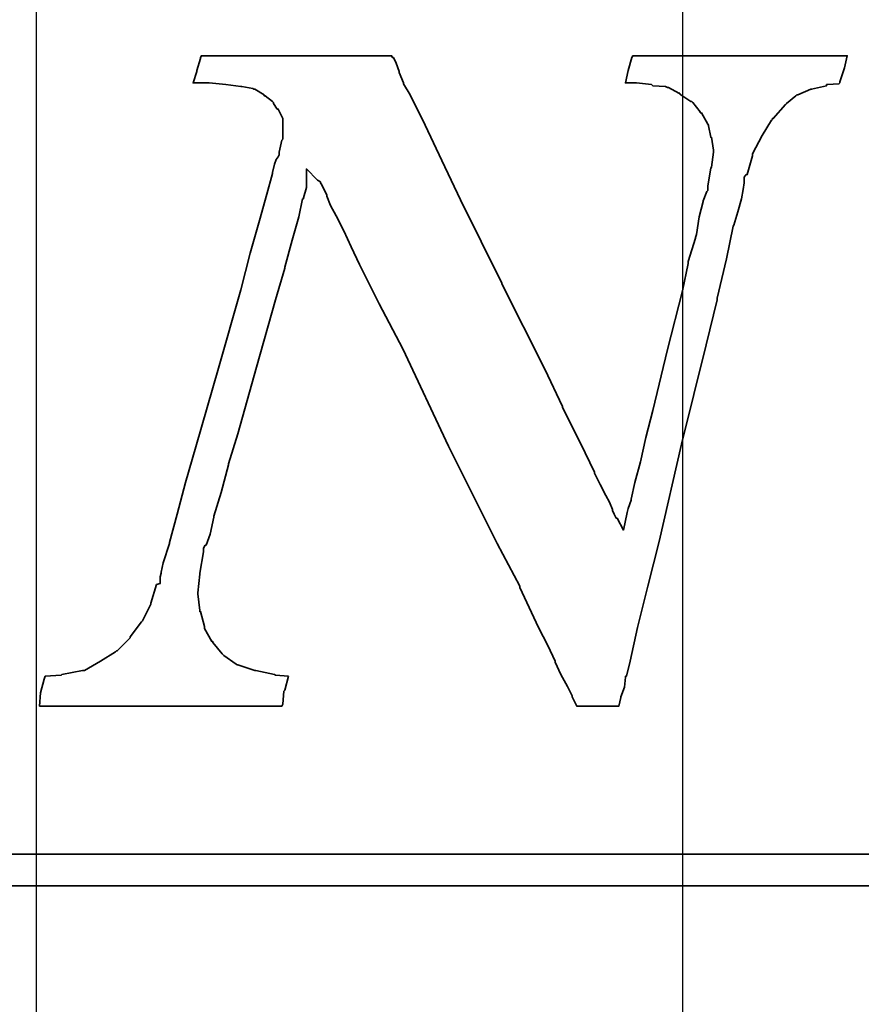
# Model space of a CAD drawing. Header units: millimetres. Extents: x -112 to 110, y -11 to 144.
# Tile 59 of 65: x 88.8 to 92.26, y 56.72 to 60.76. Entities that reach past the tile are written whole.
import ezdxf
from ezdxf.lldxf.tags import DXFTag

# ---------------------------------------------------------------- set-up
doc = ezdxf.new("R2010")
doc.units = ezdxf.units.MM
doc.header["$LTSCALE"] = 0.1
doc.layers.add('layer 1', color=7, linetype='CONTINUOUS')
tags = doc.linetypes.add('DASHED', pattern=[25.72, 12.86, -12.86]).pattern_tags.tags
tags[6:7] = [DXFTag(74, 4), DXFTag(75, 0), DXFTag(340, '0'), DXFTag(46, 0.0), DXFTag(50, 0.0), DXFTag(44, 0.0), DXFTag(45, 0.0)]
tags[4:5] = [DXFTag(74, 4), DXFTag(75, 0), DXFTag(340, '0'), DXFTag(46, 0.0), DXFTag(50, 0.0), DXFTag(44, 0.0), DXFTag(45, 0.0)]

msp = doc.modelspace()

# ---------------------------------------------------------------- linework, layer by layer
at = {"layer": 'layer 1', "linetype": 'DASHED'}
for p, q in [((91.5216, 78.2707), (91.5216, 28.2707)), ((88.8716, 74.6207), (88.8716, 31.9207))]:
    msp.add_line(p, q, dxfattribs=at)
at = {"layer": 'layer 1', "color": 1, "lineweight": 35}
for points, knots in [([(89.9064, 58.0659), (89.9064, 58.0659), (89.852, 58.0699), (89.852, 58.0699), (89.852, 58.0699), (89.852, 58.0699), (89.8488, 58.0735), (89.8488, 58.0735), (89.8488, 58.0735), (89.8488, 58.0735), (89.7716, 58.0891), (89.7716, 58.0891), (89.7716, 58.0891), (89.7716, 58.0891), (89.768, 58.0891), (89.768, 58.0891), (89.768, 58.0891), (89.768, 58.0891), (89.6984, 58.1119), (89.6984, 58.1119), (89.6984, 58.1119), (89.6984, 58.1119), (89.6952, 58.1119), (89.6952, 58.1119), (89.6952, 58.1119), (89.6952, 58.1119), (89.6912, 58.1159), (89.6912, 58.1159), (89.6912, 58.1159), (89.6912, 58.1159), (89.6408, 58.1507), (89.6408, 58.1507), (89.6408, 58.1507), (89.6408, 58.1507), (89.6376, 58.1539), (89.6376, 58.1539), (89.6376, 58.1539), (89.6376, 58.1539), (89.6336, 58.1579), (89.6336, 58.1579), (89.6336, 58.1579), (89.6336, 58.1579), (89.5952, 58.2043), (89.5952, 58.2043), (89.5952, 58.2043), (89.5952, 58.2043), (89.5952, 58.2083), (89.5952, 58.2083), (89.5952, 58.2083), (89.5952, 58.2083), (89.5912, 58.2083), (89.5912, 58.2083), (89.5912, 58.2083), (89.5912, 58.2083), (89.5608, 58.2615), (89.5608, 58.2615), (89.5608, 58.2615), (89.5608, 58.2615), (89.5608, 58.2655), (89.5608, 58.2655), (89.5608, 58.2655), (89.5608, 58.2655), (89.5608, 58.2691), (89.5608, 58.2691), (89.5608, 58.2691), (89.5608, 58.2691), (89.5456, 58.3307), (89.5456, 58.3307), (89.5456, 58.3307), (89.5456, 58.3307), (89.5416, 58.3307), (89.5416, 58.3307), (89.5416, 58.3307), (89.5416, 58.3307), (89.5416, 58.3347), (89.5416, 58.3347), (89.5416, 58.3347), (89.5416, 58.3347), (89.5336, 58.4035), (89.5336, 58.4035), (89.5336, 58.4035), (89.5336, 58.4035), (89.5336, 58.4075), (89.5336, 58.4075), (89.5336, 58.4075), (89.5336, 58.4075), (89.5416, 58.4843), (89.5416, 58.4843), (89.5416, 58.4843), (89.5416, 58.4843), (89.5416, 58.4883), (89.5416, 58.4883), (89.5416, 58.4883), (89.5416, 58.4883), (89.5568, 58.5763), (89.5568, 58.5763), (89.5568, 58.5763), (89.5568, 58.5763), (89.5568, 58.5843), (89.5568, 58.5843), (89.5568, 58.5843), (89.5568, 58.5843), (89.5568, 58.5915), (89.5568, 58.5915), (89.5568, 58.5915), (89.5568, 58.5915), (89.5648, 58.6035), (89.5648, 58.6035), (89.5648, 58.6035), (89.5648, 58.6035), (89.568, 58.6035), (89.568, 58.6035), (89.568, 58.6035), (89.568, 58.6035), (89.584, 58.6491), (89.584, 58.6491), (89.584, 58.6491), (89.584, 58.6491), (89.5992, 58.7187), (89.5992, 58.7187), (89.5992, 58.7187), (89.5992, 58.7187), (89.5992, 58.7227), (89.5992, 58.7227), (89.5992, 58.7227), (89.5992, 58.7227), (89.63, 58.8187), (89.63, 58.8187), (89.63, 58.8187), (89.63, 58.8187), (89.66, 58.9335), (89.66, 58.9335), (89.66, 58.9335), (89.66, 58.9335), (89.66, 58.9371), (89.66, 58.9371), (89.66, 58.9371), (89.66, 58.9371), (89.6984, 59.0603), (89.6984, 59.0603), (89.6984, 59.0603), (89.6984, 59.0603), (89.7752, 59.3331), (89.7752, 59.3331), (89.7752, 59.3331), (89.7752, 59.3331), (89.852, 59.6091), (89.852, 59.6091), (89.852, 59.6091), (89.852, 59.6091), (89.8904, 59.7395), (89.8904, 59.7395), (89.8904, 59.7395), (89.8904, 59.7395), (89.8904, 59.7431), (89.8904, 59.7431), (89.8904, 59.7431), (89.8904, 59.7431), (89.9216, 59.8547), (89.9216, 59.8547), (89.9216, 59.8547), (89.9216, 59.8547), (89.948, 59.9507), (89.948, 59.9507), (89.948, 59.9507), (89.948, 59.9507), (89.964, 60.0239), (89.964, 60.0239), (89.964, 60.0239), (89.964, 60.0239), (89.9672, 60.0239), (89.9672, 60.0239), (89.9672, 60.0239), (89.9672, 60.0239), (89.9672, 60.0275), (89.9672, 60.0275), (89.9672, 60.0275), (89.9672, 60.0275), (89.9792, 60.0699), (89.9792, 60.0699), (89.9792, 60.0699), (89.9792, 60.0699), (89.9792, 60.0771), (89.9792, 60.0771), (89.9792, 60.0771), (89.9792, 60.0771), (89.9792, 60.1467), (89.9792, 60.1467), (89.9792, 60.1467), (89.9792, 60.1467), (90.0248, 60.1003), (90.0248, 60.1003), (90.0248, 60.1003), (90.0248, 60.1003), (90.0368, 60.0931), (90.0368, 60.0931), (90.0368, 60.0931), (90.0368, 60.0931), (90.0368, 60.0891), (90.0368, 60.0891), (90.0368, 60.0891), (90.0368, 60.0891), (90.04, 60.0851), (90.04, 60.0851), (90.04, 60.0851), (90.04, 60.0851), (90.048, 60.0699), (90.048, 60.0699), (90.048, 60.0699), (90.048, 60.0699), (90.0632, 60.0387), (90.0632, 60.0387), (90.0632, 60.0387), (90.0632, 60.0387), (90.0632, 60.0355), (90.0632, 60.0355), (90.0632, 60.0355), (90.0632, 60.0355), (90.0788, 59.9971), (90.0788, 59.9971), (90.0788, 59.9971), (90.0788, 59.9971), (90.1016, 59.9543), (90.1016, 59.9543), (90.1016, 59.9543), (90.1016, 59.9543), (90.1328, 59.8931), (90.1328, 59.8931), (90.1328, 59.8931), (90.1328, 59.8931), (90.1632, 59.8275), (90.1632, 59.8275), (90.1632, 59.8275), (90.1632, 59.8275), (90.1976, 59.7547), (90.1976, 59.7547), (90.1976, 59.7547), (90.1976, 59.7547), (90.2784, 59.5939), (90.2784, 59.5939), (90.2784, 59.5939), (90.2784, 59.5939), (90.3744, 59.4091), (90.3744, 59.4091), (90.3744, 59.4091), (90.3744, 59.4091), (90.5624, 59.0099), (90.5624, 59.0099), (90.5624, 59.0099), (90.5624, 59.0099), (90.7624, 58.6107), (90.7624, 58.6107), (90.7624, 58.6107), (90.7624, 58.6107), (90.8544, 58.4347), (90.8544, 58.4347), (90.8544, 58.4347), (90.8544, 58.4347), (90.8544, 58.4303), (90.8544, 58.4303), (90.8544, 58.4303), (90.8544, 58.4303), (90.9308, 58.2655), (90.9308, 58.2655), (90.9308, 58.2655), (90.9308, 58.2655), (90.9696, 58.1923), (90.9696, 58.1923), (90.9696, 58.1923), (90.9696, 58.1923), (91, 58.1271), (91, 58.1271), (91, 58.1271), (91, 58.1271), (91, 58.1239), (91, 58.1239), (91, 58.1239), (91, 58.1239), (91.0228, 58.0735), (91.0228, 58.0735), (91.0228, 58.0735), (91.0228, 58.0735), (91.0496, 58.0239), (91.0496, 58.0239), (91.0496, 58.0239), (91.0496, 58.0239), (91.0688, 57.9851), (91.0688, 57.9851), (91.0688, 57.9851), (91.0688, 57.9851), (91.0688, 57.9819), (91.0688, 57.9819), (91.0688, 57.9819), (91.0688, 57.9819), (91.0848, 57.9507), (91.0848, 57.9507), (91.0848, 57.9507), (91.0848, 57.9507), (91.088, 57.9431), (91.088, 57.9431), (91.088, 57.9431), (91.088, 57.9431), (91.0996, 57.9431), (91.0996, 57.9431), (91.0996, 57.9431), (91.0996, 57.9431), (91.1728, 57.9431), (91.1728, 57.9431), (91.1728, 57.9431), (91.1728, 57.9431), (91.2456, 57.9431), (91.2456, 57.9431), (91.2456, 57.9431), (91.2456, 57.9431), (91.2568, 57.9431), (91.2568, 57.9431), (91.2568, 57.9431), (91.2568, 57.9431), (91.2608, 57.9431), (91.2608, 57.9431), (91.2608, 57.9431), (91.2608, 57.9431), (91.2688, 57.9779), (91.2688, 57.9779), (91.2688, 57.9779), (91.2688, 57.9779), (91.2688, 57.9819), (91.2688, 57.9819), (91.2688, 57.9819), (91.2688, 57.9819), (91.284, 58.0203), (91.284, 58.0203), (91.284, 58.0203), (91.284, 58.0203), (91.288, 58.0619), (91.288, 58.0619), (91.288, 58.0619), (91.288, 58.0619), (91.288, 58.0659), (91.288, 58.0659), (91.288, 58.0659), (91.288, 58.0659), (91.292, 58.0659), (91.292, 58.0659), (91.292, 58.0659), (91.292, 58.0659), (91.3072, 58.1271), (91.3072, 58.1271), (91.3072, 58.1271), (91.3072, 58.1271), (91.338, 58.2655), (91.338, 58.2655), (91.338, 58.2655), (91.338, 58.2655), (91.38, 58.4347), (91.38, 58.4347), (91.38, 58.4347), (91.38, 58.4347), (91.426, 58.6187), (91.426, 58.6187), (91.426, 58.6187), (91.426, 58.6187), (91.518, 59.0179), (91.518, 59.0179), (91.518, 59.0179), (91.518, 59.0179), (91.6184, 59.4251), (91.6184, 59.4251), (91.6184, 59.4251), (91.6184, 59.4251), (91.664, 59.6091), (91.664, 59.6091), (91.664, 59.6091), (91.664, 59.6091), (91.664, 59.6171), (91.664, 59.6171), (91.664, 59.6171), (91.664, 59.6171), (91.7024, 59.7779), (91.7024, 59.7779), (91.7024, 59.7779), (91.7024, 59.7779), (91.7296, 59.9123), (91.7296, 59.9123), (91.7296, 59.9123), (91.7296, 59.9123), (91.7328, 59.9163), (91.7328, 59.9163), (91.7328, 59.9163), (91.7328, 59.9163), (91.7488, 59.9699), (91.7488, 59.9699), (91.7488, 59.9699), (91.7488, 59.9699), (91.764, 60.0239), (91.764, 60.0239), (91.764, 60.0239), (91.764, 60.0239), (91.7712, 60.0623), (91.7712, 60.0623), (91.7712, 60.0623), (91.7712, 60.0623), (91.7752, 60.0891), (91.7752, 60.0891), (91.7752, 60.0891), (91.7752, 60.0891), (91.7752, 60.1003), (91.7752, 60.1003), (91.7752, 60.1003), (91.7752, 60.1003), (91.7752, 60.1123), (91.7752, 60.1123), (91.7752, 60.1123), (91.7752, 60.1123), (91.7832, 60.1235), (91.7832, 60.1235), (91.7832, 60.1235), (91.7832, 60.1235), (91.7872, 60.1235), (91.7872, 60.1235), (91.7872, 60.1235), (91.7872, 60.1235), (91.8096, 60.2003), (91.8096, 60.2003), (91.8096, 60.2003), (91.8096, 60.2003), (91.8096, 60.2043), (91.8096, 60.2043), (91.8096, 60.2043), (91.8096, 60.2043), (91.8096, 60.2083), (91.8096, 60.2083), (91.8096, 60.2083), (91.8096, 60.2083), (91.848, 60.2843), (91.848, 60.2843), (91.848, 60.2843), (91.848, 60.2843), (91.8864, 60.3459), (91.8864, 60.3459), (91.8864, 60.3459), (91.8864, 60.3459), (91.8904, 60.3499), (91.8904, 60.3499), (91.8904, 60.3499), (91.8904, 60.3499), (91.8904, 60.3539), (91.8904, 60.3539), (91.8904, 60.3539), (91.8904, 60.3539), (91.8944, 60.3539), (91.8944, 60.3539), (91.8944, 60.3539), (91.8944, 60.3539), (91.944, 60.4115), (91.944, 60.4115), (91.944, 60.4115), (91.944, 60.4115), (91.948, 60.4155), (91.948, 60.4155), (91.948, 60.4155), (91.948, 60.4155), (91.9864, 60.4459), (91.9864, 60.4459), (91.9864, 60.4459), (91.9864, 60.4459), (91.9904, 60.4499), (91.9904, 60.4499), (91.9904, 60.4499), (91.9904, 60.4499), (91.9944, 60.4499), (91.9944, 60.4499), (91.9944, 60.4499), (91.9944, 60.4499), (92.048, 60.4731), (92.048, 60.4731), (92.048, 60.4731), (92.048, 60.4731), (92.0516, 60.4731), (92.0516, 60.4731), (92.0516, 60.4731), (92.0516, 60.4731), (92.1128, 60.4879), (92.1128, 60.4879), (92.1128, 60.4879), (92.1128, 60.4879), (92.1128, 60.4923), (92.1128, 60.4923), (92.1128, 60.4923), (92.1128, 60.4923), (92.1168, 60.4923), (92.1168, 60.4923), (92.1168, 60.4923), (92.1168, 60.4923), (92.1632, 60.4955), (92.1632, 60.4955), (92.1632, 60.4955), (92.1632, 60.4955), (92.1668, 60.4995), (92.1668, 60.4995), (92.1668, 60.4995), (92.1668, 60.4995), (92.1668, 60.5035), (92.1668, 60.5035), (92.1668, 60.5035), (92.1668, 60.5035), (92.1864, 60.5611), (92.1864, 60.5611), (92.1864, 60.5611), (92.1864, 60.5611), (92.1976, 60.6107), (92.1976, 60.6107), (92.1976, 60.6107), (92.1976, 60.6107), (92.1896, 60.6107), (92.1896, 60.6107), (92.1896, 60.6107), (92.1896, 60.6107), (92.148, 60.6107), (92.148, 60.6107), (92.148, 60.6107), (92.148, 60.6107), (92.0864, 60.6107), (92.0864, 60.6107), (92.0864, 60.6107), (92.0864, 60.6107), (92.0136, 60.6107), (92.0136, 60.6107), (92.0136, 60.6107), (92.0136, 60.6107), (91.9408, 60.6107), (91.9408, 60.6107), (91.9408, 60.6107), (91.9408, 60.6107), (91.764, 60.6107), (91.764, 60.6107), (91.764, 60.6107), (91.764, 60.6107), (91.5948, 60.6107), (91.5948, 60.6107), (91.5948, 60.6107), (91.5948, 60.6107), (91.5104, 60.6107), (91.5104, 60.6107), (91.5104, 60.6107), (91.5104, 60.6107), (91.4416, 60.6107), (91.4416, 60.6107), (91.4416, 60.6107), (91.4416, 60.6107), (91.38, 60.6107), (91.38, 60.6107), (91.38, 60.6107), (91.38, 60.6107), (91.338, 60.6107), (91.338, 60.6107), (91.338, 60.6107), (91.338, 60.6107), (91.3184, 60.6107), (91.3184, 60.6107), (91.3184, 60.6107), (91.3184, 60.6107), (91.3144, 60.6035), (91.3144, 60.6035), (91.3144, 60.6035), (91.3144, 60.6035), (91.2992, 60.5499), (91.2992, 60.5499), (91.2992, 60.5499), (91.2992, 60.5499), (91.288, 60.4995), (91.288, 60.4995), (91.288, 60.4995), (91.288, 60.4995), (91.3144, 60.4995), (91.3144, 60.4995), (91.3144, 60.4995), (91.3144, 60.4995), (91.3304, 60.4995), (91.3304, 60.4995), (91.3304, 60.4995), (91.3304, 60.4995), (91.3336, 60.4995), (91.3336, 60.4995), (91.3336, 60.4995), (91.3336, 60.4995), (91.3952, 60.4923), (91.3952, 60.4923), (91.3952, 60.4923), (91.3952, 60.4923), (91.3996, 60.4879), (91.3996, 60.4879), (91.3996, 60.4879), (91.3996, 60.4879), (91.4528, 60.4843), (91.4528, 60.4843), (91.4528, 60.4843), (91.4528, 60.4843), (91.4608, 60.4803), (91.4608, 60.4803), (91.4608, 60.4803), (91.4608, 60.4803), (91.4648, 60.4803), (91.4648, 60.4803), (91.4648, 60.4803), (91.4648, 60.4803), (91.5064, 60.4571), (91.5064, 60.4571), (91.5064, 60.4571), (91.5064, 60.4571), (91.5104, 60.4571), (91.5104, 60.4571), (91.5104, 60.4571), (91.5104, 60.4571), (91.5104, 60.4539), (91.5104, 60.4539), (91.5104, 60.4539), (91.5104, 60.4539), (91.5564, 60.4227), (91.5564, 60.4227), (91.5564, 60.4227), (91.5564, 60.4227), (91.5608, 60.4227), (91.5608, 60.4227), (91.5608, 60.4227), (91.5608, 60.4227), (91.564, 60.4187), (91.564, 60.4187), (91.564, 60.4187), (91.564, 60.4187), (91.5948, 60.3807), (91.5948, 60.3807), (91.5948, 60.3807), (91.5948, 60.3807), (91.5948, 60.3767), (91.5948, 60.3767), (91.5948, 60.3767), (91.5948, 60.3767), (91.5992, 60.3767), (91.5992, 60.3767), (91.5992, 60.3767), (91.5992, 60.3767), (91.6256, 60.3307), (91.6256, 60.3307), (91.6256, 60.3307), (91.6256, 60.3307), (91.6292, 60.3267), (91.6292, 60.3267), (91.6292, 60.3267), (91.6292, 60.3267), (91.6292, 60.3227), (91.6292, 60.3227), (91.6292, 60.3227), (91.6292, 60.3227), (91.6376, 60.2767), (91.6376, 60.2767), (91.6376, 60.2767), (91.6376, 60.2767), (91.6408, 60.2767), (91.6408, 60.2767), (91.6408, 60.2767), (91.6408, 60.2767), (91.6484, 60.2235), (91.6484, 60.2235), (91.6484, 60.2235), (91.6484, 60.2235), (91.6484, 60.2195), (91.6484, 60.2195), (91.6484, 60.2195), (91.6484, 60.2195), (91.6484, 60.2155), (91.6484, 60.2155), (91.6484, 60.2155), (91.6484, 60.2155), (91.6408, 60.1539), (91.6408, 60.1539), (91.6408, 60.1539), (91.6408, 60.1539), (91.6376, 60.1503), (91.6376, 60.1503), (91.6376, 60.1503), (91.6376, 60.1503), (91.6256, 60.0771), (91.6256, 60.0771), (91.6256, 60.0771), (91.6256, 60.0771), (91.6256, 60.0623), (91.6256, 60.0623), (91.6256, 60.0623), (91.6256, 60.0623), (91.6256, 60.0579), (91.6256, 60.0579), (91.6256, 60.0579), (91.6256, 60.0579), (91.6216, 60.0543), (91.6216, 60.0543), (91.6216, 60.0543), (91.6216, 60.0543), (91.6064, 60.0163), (91.6064, 60.0163), (91.6064, 60.0163), (91.6064, 60.0163), (91.6064, 60.0123), (91.6064, 60.0123), (91.6064, 60.0123), (91.6064, 60.0123), (91.5908, 59.9507), (91.5908, 59.9507), (91.5908, 59.9507), (91.5908, 59.9507), (91.58, 59.8779), (91.58, 59.8779), (91.58, 59.8779), (91.58, 59.8779), (91.5756, 59.8659), (91.5756, 59.8659), (91.5756, 59.8659), (91.5756, 59.8659), (91.5756, 59.8623), (91.5756, 59.8623), (91.5756, 59.8623), (91.5756, 59.8623), (91.5448, 59.7667), (91.5448, 59.7667), (91.5448, 59.7667), (91.5448, 59.7667), (91.5448, 59.7591), (91.5448, 59.7591), (91.5448, 59.7591), (91.5448, 59.7591), (91.5224, 59.6471), (91.5224, 59.6471), (91.5224, 59.6471), (91.5224, 59.6471), (91.4608, 59.4059), (91.4608, 59.4059), (91.4608, 59.4059), (91.4608, 59.4059), (91.3996, 59.1559), (91.3996, 59.1559), (91.3996, 59.1559), (91.3996, 59.1559), (91.372, 59.0447), (91.372, 59.0447), (91.372, 59.0447), (91.372, 59.0447), (91.3496, 58.9447), (91.3496, 58.9447), (91.3496, 58.9447), (91.3496, 58.9447), (91.3264, 58.8603), (91.3264, 58.8603), (91.3264, 58.8603), (91.3264, 58.8603), (91.3112, 58.7915), (91.3112, 58.7915), (91.3112, 58.7915), (91.3112, 58.7915), (91.3112, 58.7875), (91.3112, 58.7875), (91.3112, 58.7875), (91.3112, 58.7875), (91.2992, 58.7531), (91.2992, 58.7531), (91.2992, 58.7531), (91.2992, 58.7531), (91.2952, 58.7375), (91.2952, 58.7375), (91.2952, 58.7375), (91.2952, 58.7375), (91.28, 58.6651), (91.28, 58.6651), (91.28, 58.6651), (91.28, 58.6651), (91.2536, 58.7147), (91.2536, 58.7147), (91.2536, 58.7147), (91.2536, 58.7147), (91.2496, 58.7147), (91.2496, 58.7147), (91.2496, 58.7147), (91.2496, 58.7147), (91.2416, 58.7299), (91.2416, 58.7299), (91.2416, 58.7299), (91.2416, 58.7299), (91.2344, 58.7451), (91.2344, 58.7451), (91.2344, 58.7451), (91.2344, 58.7451), (91.2344, 58.7491), (91.2344, 58.7491), (91.2344, 58.7491), (91.2344, 58.7491), (91.2224, 58.7803), (91.2224, 58.7803), (91.2224, 58.7803), (91.2224, 58.7803), (91.2072, 58.8067), (91.2072, 58.8067), (91.2072, 58.8067), (91.2072, 58.8067), (91.184, 58.8527), (91.184, 58.8527), (91.184, 58.8527), (91.184, 58.8527), (91.1616, 58.8987), (91.1616, 58.8987), (91.1616, 58.8987), (91.1616, 58.8987), (91.1616, 58.9027), (91.1616, 58.9027), (91.1616, 58.9027), (91.1616, 58.9027), (91.104, 59.0219), (91.104, 59.0219), (91.104, 59.0219), (91.104, 59.0219), (91.0304, 59.1675), (91.0304, 59.1675), (91.0304, 59.1675), (91.0304, 59.1675), (91.0304, 59.1715), (91.0304, 59.1715), (91.0304, 59.1715), (91.0304, 59.1715), (90.9576, 59.3251), (90.9576, 59.3251), (90.9576, 59.3251), (90.9576, 59.3251), (90.7812, 59.6747), (90.7812, 59.6747), (90.7812, 59.6747), (90.7812, 59.6747), (90.7812, 59.6779), (90.7812, 59.6779), (90.7812, 59.6779), (90.7812, 59.6779), (90.612, 60.0195), (90.612, 60.0195), (90.612, 60.0195), (90.612, 60.0195), (90.5352, 60.1811), (90.5352, 60.1811), (90.5352, 60.1811), (90.5352, 60.1811), (90.4664, 60.3267), (90.4664, 60.3267), (90.4664, 60.3267), (90.4664, 60.3267), (90.4048, 60.4499), (90.4048, 60.4499), (90.4048, 60.4499), (90.4048, 60.4499), (90.378, 60.4955), (90.378, 60.4955), (90.378, 60.4955), (90.378, 60.4955), (90.378, 60.4995), (90.378, 60.4995), (90.378, 60.4995), (90.378, 60.4995), (90.3592, 60.5419), (90.3592, 60.5419), (90.3592, 60.5419), (90.3592, 60.5419), (90.3592, 60.5459), (90.3592, 60.5459), (90.3592, 60.5459), (90.3592, 60.5459), (90.3476, 60.5799), (90.3476, 60.5799), (90.3476, 60.5799), (90.3476, 60.5799), (90.336, 60.6035), (90.336, 60.6035), (90.336, 60.6035), (90.336, 60.6035), (90.332, 60.6035), (90.332, 60.6035), (90.332, 60.6035), (90.332, 60.6035), (90.3284, 60.6107), (90.3284, 60.6107), (90.3284, 60.6107), (90.3284, 60.6107), (90.3052, 60.6107), (90.3052, 60.6107), (90.3052, 60.6107), (90.3052, 60.6107), (90.2672, 60.6107), (90.2672, 60.6107), (90.2672, 60.6107), (90.2672, 60.6107), (90.2128, 60.6107), (90.2128, 60.6107), (90.2128, 60.6107), (90.2128, 60.6107), (90.0824, 60.6107), (90.0824, 60.6107), (90.0824, 60.6107), (90.0824, 60.6107), (89.9368, 60.6107), (89.9368, 60.6107), (89.9368, 60.6107), (89.9368, 60.6107), (89.7832, 60.6107), (89.7832, 60.6107), (89.7832, 60.6107), (89.7832, 60.6107), (89.6528, 60.6107), (89.6528, 60.6107), (89.6528, 60.6107), (89.6528, 60.6107), (89.5992, 60.6107), (89.5992, 60.6107), (89.5992, 60.6107), (89.5992, 60.6107), (89.5608, 60.6107), (89.5608, 60.6107), (89.5608, 60.6107), (89.5608, 60.6107), (89.5488, 60.6107), (89.5488, 60.6107), (89.5488, 60.6107), (89.5488, 60.6107), (89.5456, 60.6035), (89.5456, 60.6035), (89.5456, 60.6035), (89.5456, 60.6035), (89.5456, 60.5995), (89.5456, 60.5995), (89.5456, 60.5995), (89.5456, 60.5995), (89.5296, 60.5499), (89.5296, 60.5499), (89.5296, 60.5499), (89.5296, 60.5499), (89.5296, 60.5459), (89.5296, 60.5459), (89.5296, 60.5459), (89.5296, 60.5459), (89.5144, 60.4995), (89.5144, 60.4995), (89.5144, 60.4995), (89.5144, 60.4995), (89.5296, 60.4995), (89.5296, 60.4995), (89.5296, 60.4995), (89.5296, 60.4995), (89.5608, 60.4995), (89.5608, 60.4995), (89.5608, 60.4995), (89.5608, 60.4995), (89.576, 60.4995), (89.576, 60.4995), (89.576, 60.4995), (89.576, 60.4995), (89.58, 60.4995), (89.58, 60.4995), (89.58, 60.4995), (89.58, 60.4995), (89.6488, 60.4923), (89.6488, 60.4923), (89.6488, 60.4923), (89.6488, 60.4923), (89.7104, 60.4843), (89.7104, 60.4843), (89.7104, 60.4843), (89.7104, 60.4843), (89.7144, 60.4843), (89.7144, 60.4843), (89.7144, 60.4843), (89.7144, 60.4843), (89.76, 60.4763), (89.76, 60.4763), (89.76, 60.4763), (89.76, 60.4763), (89.764, 60.4731), (89.764, 60.4731), (89.764, 60.4731), (89.764, 60.4731), (89.768, 60.4731), (89.768, 60.4731), (89.768, 60.4731), (89.768, 60.4731), (89.8064, 60.4499), (89.8064, 60.4499), (89.8064, 60.4499), (89.8064, 60.4499), (89.8064, 60.4459), (89.8064, 60.4459), (89.8064, 60.4459), (89.8064, 60.4459), (89.81, 60.4459), (89.81, 60.4459), (89.81, 60.4459), (89.81, 60.4459), (89.8408, 60.4227), (89.8408, 60.4227), (89.8408, 60.4227), (89.8408, 60.4227), (89.8448, 60.4187), (89.8448, 60.4187), (89.8448, 60.4187), (89.8448, 60.4187), (89.8448, 60.4155), (89.8448, 60.4155), (89.8448, 60.4155), (89.8448, 60.4155), (89.86, 60.3923), (89.86, 60.3923), (89.86, 60.3923), (89.86, 60.3923), (89.8636, 60.3923), (89.8636, 60.3923), (89.8636, 60.3923), (89.8636, 60.3923), (89.8792, 60.3611), (89.8792, 60.3611), (89.8792, 60.3611), (89.8792, 60.3611), (89.8828, 60.3539), (89.8828, 60.3539), (89.8828, 60.3539), (89.8828, 60.3539), (89.8828, 60.3459), (89.8828, 60.3459), (89.8828, 60.3459), (89.8828, 60.3459), (89.8828, 60.3075), (89.8828, 60.3075), (89.8828, 60.3075), (89.8828, 60.3075), (89.8828, 60.2691), (89.8828, 60.2691), (89.8828, 60.2691), (89.8828, 60.2691), (89.8792, 60.2651), (89.8792, 60.2651), (89.8792, 60.2651), (89.8792, 60.2651), (89.868, 60.2155), (89.868, 60.2155), (89.868, 60.2155), (89.868, 60.2155), (89.868, 60.2083), (89.868, 60.2083), (89.868, 60.2083), (89.868, 60.2083), (89.868, 60.2043), (89.868, 60.2043), (89.868, 60.2043), (89.868, 60.2043), (89.8636, 60.1963), (89.8636, 60.1963), (89.8636, 60.1963), (89.8636, 60.1963), (89.856, 60.1851), (89.856, 60.1851), (89.856, 60.1851), (89.856, 60.1851), (89.8488, 60.1655), (89.8488, 60.1655), (89.8488, 60.1655), (89.8488, 60.1655), (89.8408, 60.1315), (89.8408, 60.1315), (89.8408, 60.1315), (89.8408, 60.1315), (89.8408, 60.1275), (89.8408, 60.1275), (89.8408, 60.1275), (89.8408, 60.1275), (89.8176, 60.0427), (89.8176, 60.0427), (89.8176, 60.0427), (89.8176, 60.0427), (89.7872, 59.9355), (89.7872, 59.9355), (89.7872, 59.9355), (89.7872, 59.9355), (89.7488, 59.8011), (89.7488, 59.8011), (89.7488, 59.8011), (89.7488, 59.8011), (89.7104, 59.6511), (89.7104, 59.6511), (89.7104, 59.6511), (89.7104, 59.6511), (89.6184, 59.3291), (89.6184, 59.3291), (89.6184, 59.3291), (89.6184, 59.3291), (89.5264, 59.0067), (89.5264, 59.0067), (89.5264, 59.0067), (89.5264, 59.0067), (89.484, 58.8603), (89.484, 58.8603), (89.484, 58.8603), (89.484, 58.8603), (89.4496, 58.7299), (89.4496, 58.7299), (89.4496, 58.7299), (89.4496, 58.7299), (89.4184, 58.6147), (89.4184, 58.6147), (89.4184, 58.6147), (89.4184, 58.6147), (89.4184, 58.6107), (89.4184, 58.6107), (89.4184, 58.6107), (89.4184, 58.6107), (89.392, 58.5303), (89.392, 58.5303), (89.392, 58.5303), (89.392, 58.5303), (89.384, 58.4923), (89.384, 58.4923), (89.384, 58.4923), (89.384, 58.4923), (89.384, 58.4883), (89.384, 58.4883), (89.384, 58.4883), (89.384, 58.4883), (89.38, 58.4731), (89.38, 58.4731), (89.38, 58.4731), (89.38, 58.4731), (89.38, 58.4651), (89.38, 58.4651), (89.38, 58.4651), (89.38, 58.4651), (89.38, 58.4463), (89.38, 58.4463), (89.38, 58.4463), (89.38, 58.4463), (89.3648, 58.4419), (89.3648, 58.4419), (89.3648, 58.4419), (89.3648, 58.4419), (89.3416, 58.3651), (89.3416, 58.3651), (89.3416, 58.3651), (89.3416, 58.3651), (89.3416, 58.3619), (89.3416, 58.3619), (89.3416, 58.3619), (89.3416, 58.3619), (89.3072, 58.2923), (89.3072, 58.2923), (89.3072, 58.2923), (89.3072, 58.2923), (89.3032, 58.2883), (89.3032, 58.2883), (89.3032, 58.2883), (89.3032, 58.2883), (89.2572, 58.2271), (89.2572, 58.2271), (89.2572, 58.2271), (89.2572, 58.2271), (89.2572, 58.2235), (89.2572, 58.2235), (89.2572, 58.2235), (89.2572, 58.2235), (89.2032, 58.1699), (89.2032, 58.1699), (89.2032, 58.1699), (89.2032, 58.1699), (89.2, 58.1699), (89.2, 58.1699), (89.2, 58.1699), (89.2, 58.1699), (89.196, 58.1655), (89.196, 58.1655), (89.196, 58.1655), (89.196, 58.1655), (89.1348, 58.1271), (89.1348, 58.1271), (89.1348, 58.1271), (89.1348, 58.1271), (89.0696, 58.0891), (89.0696, 58.0891), (89.0696, 58.0891), (89.0696, 58.0891), (89.0656, 58.0891), (89.0656, 58.0891), (89.0656, 58.0891), (89.0656, 58.0891), (89.0616, 58.0891), (89.0616, 58.0891), (89.0616, 58.0891), (89.0616, 58.0891), (88.9768, 58.0735), (88.9768, 58.0735), (88.9768, 58.0735), (88.9768, 58.0735), (88.9736, 58.0699), (88.9736, 58.0699), (88.9736, 58.0699), (88.9736, 58.0699), (88.908, 58.0659), (88.908, 58.0659), (88.908, 58.0659), (88.908, 58.0659), (88.904, 58.0543), (88.904, 58.0543), (88.904, 58.0543), (88.904, 58.0543), (88.8888, 57.9971), (88.8888, 57.9971), (88.8888, 57.9971), (88.8888, 57.9971), (88.8848, 57.9431), (88.8848, 57.9431), (88.8848, 57.9431), (88.8848, 57.9431), (88.8924, 57.9431), (88.8924, 57.9431), (88.8924, 57.9431), (88.8924, 57.9431), (88.9384, 57.9431), (88.9384, 57.9431), (88.9384, 57.9431), (88.9384, 57.9431), (89.012, 57.9431), (89.012, 57.9431), (89.012, 57.9431), (89.012, 57.9431), (89.0848, 57.9431), (89.0848, 57.9431), (89.0848, 57.9431), (89.0848, 57.9431), (89.1768, 57.9431), (89.1768, 57.9431), (89.1768, 57.9431), (89.1768, 57.9431), (89.3728, 57.9431), (89.3728, 57.9431), (89.3728, 57.9431), (89.3728, 57.9431), (89.5608, 57.9431), (89.5608, 57.9431), (89.5608, 57.9431), (89.5608, 57.9431), (89.6528, 57.9431), (89.6528, 57.9431), (89.6528, 57.9431), (89.6528, 57.9431), (89.7296, 57.9431), (89.7296, 57.9431), (89.7296, 57.9431), (89.7296, 57.9431), (89.7984, 57.9431), (89.7984, 57.9431), (89.7984, 57.9431), (89.7984, 57.9431), (89.852, 57.9431), (89.852, 57.9431), (89.852, 57.9431), (89.852, 57.9431), (89.8792, 57.9431), (89.8792, 57.9431), (89.8792, 57.9431), (89.8792, 57.9431), (89.8828, 57.9507), (89.8828, 57.9507), (89.8828, 57.9507), (89.8828, 57.9507), (89.8872, 58.0043), (89.8872, 58.0043), (89.8872, 58.0043), (89.8872, 58.0043), (89.8904, 58.0083), (89.8904, 58.0083), (89.8904, 58.0083), (89.8904, 58.0083), (89.9064, 58.0659), (89.9064, 58.0659)], [0, 0, 0, 0, 0.003125, 0.003125, 0.003125, 0.003125, 0.00625, 0.00625, 0.00625, 0.00625, 0.009375, 0.009375, 0.009375, 0.009375, 0.0125, 0.0125, 0.0125, 0.0125, 0.015625, 0.015625, 0.015625, 0.015625, 0.01875, 0.01875, 0.01875, 0.01875, 0.021875, 0.021875, 0.021875, 0.021875, 0.025, 0.025, 0.025, 0.025, 0.028125, 0.028125, 0.028125, 0.028125, 0.03125, 0.03125, 0.03125, 0.03125, 0.034375, 0.034375, 0.034375, 0.034375, 0.0375, 0.0375, 0.0375, 0.0375, 0.040625, 0.040625, 0.040625, 0.040625, 0.04375, 0.04375, 0.04375, 0.04375, 0.046875, 0.046875, 0.046875, 0.046875, 0.05, 0.05, 0.05, 0.05, 0.053125, 0.053125, 0.053125, 0.053125, 0.05625, 0.05625, 0.05625, 0.05625, 0.059375, 0.059375, 0.059375, 0.059375, 0.0625, 0.0625, 0.0625, 0.0625, 0.065625, 0.065625, 0.065625, 0.065625, 0.06875, 0.06875, 0.06875, 0.06875, 0.071875, 0.071875, 0.071875, 0.071875, 0.075, 0.075, 0.075, 0.075, 0.078125, 0.078125, 0.078125, 0.078125, 0.08125, 0.08125, 0.08125, 0.08125, 0.084375, 0.084375, 0.084375, 0.084375, 0.0875, 0.0875, 0.0875, 0.0875, 0.090625, 0.090625, 0.090625, 0.090625, 0.09375, 0.09375, 0.09375, 0.09375, 0.096875, 0.096875, 0.096875, 0.096875, 0.1, 0.1, 0.1, 0.1, 0.103125, 0.103125, 0.103125, 0.103125, 0.10625, 0.10625, 0.10625, 0.10625, 0.109375, 0.109375, 0.109375, 0.109375, 0.1125, 0.1125, 0.1125, 0.1125, 0.115625, 0.115625, 0.115625, 0.115625, 0.11875, 0.11875, 0.11875, 0.11875, 0.121875, 0.121875, 0.121875, 0.121875, 0.125, 0.125, 0.125, 0.125, 0.128125, 0.128125, 0.128125, 0.128125, 0.13125, 0.13125, 0.13125, 0.13125, 0.134375, 0.134375, 0.134375, 0.134375, 0.1375, 0.1375, 0.1375, 0.1375, 0.140625, 0.140625, 0.140625, 0.140625, 0.14375, 0.14375, 0.14375, 0.14375, 0.146875, 0.146875, 0.146875, 0.146875, 0.15, 0.15, 0.15, 0.15, 0.153125, 0.153125, 0.153125, 0.153125, 0.15625, 0.15625, 0.15625, 0.15625, 0.159375, 0.159375, 0.159375, 0.159375, 0.1625, 0.1625, 0.1625, 0.1625, 0.165625, 0.165625, 0.165625, 0.165625, 0.16875, 0.16875, 0.16875, 0.16875, 0.171875, 0.171875, 0.171875, 0.171875, 0.175, 0.175, 0.175, 0.175, 0.178125, 0.178125, 0.178125, 0.178125, 0.18125, 0.18125, 0.18125, 0.18125, 0.184375, 0.184375, 0.184375, 0.184375, 0.1875, 0.1875, 0.1875, 0.1875, 0.190625, 0.190625, 0.190625, 0.190625, 0.19375, 0.19375, 0.19375, 0.19375, 0.196875, 0.196875, 0.196875, 0.196875, 0.2, 0.2, 0.2, 0.2, 0.203125, 0.203125, 0.203125, 0.203125, 0.20625, 0.20625, 0.20625, 0.20625, 0.209375, 0.209375, 0.209375, 0.209375, 0.2125, 0.2125, 0.2125, 0.2125, 0.215625, 0.215625, 0.215625, 0.215625, 0.21875, 0.21875, 0.21875, 0.21875, 0.221875, 0.221875, 0.221875, 0.221875, 0.225, 0.225, 0.225, 0.225, 0.228125, 0.228125, 0.228125, 0.228125, 0.23125, 0.23125, 0.23125, 0.23125, 0.234375, 0.234375, 0.234375, 0.234375, 0.2375, 0.2375, 0.2375, 0.2375, 0.240625, 0.240625, 0.240625, 0.240625, 0.24375, 0.24375, 0.24375, 0.24375, 0.246875, 0.246875, 0.246875, 0.246875, 0.25, 0.25, 0.25, 0.25, 0.253125, 0.253125, 0.253125, 0.253125, 0.25625, 0.25625, 0.25625, 0.25625, 0.259375, 0.259375, 0.259375, 0.259375, 0.2625, 0.2625, 0.2625, 0.2625, 0.265625, 0.265625, 0.265625, 0.265625, 0.26875, 0.26875, 0.26875, 0.26875, 0.271875, 0.271875, 0.271875, 0.271875, 0.275, 0.275, 0.275, 0.275, 0.278125, 0.278125, 0.278125, 0.278125, 0.28125, 0.28125, 0.28125, 0.28125, 0.284375, 0.284375, 0.284375, 0.284375, 0.2875, 0.2875, 0.2875, 0.2875, 0.290625, 0.290625, 0.290625, 0.290625, 0.29375, 0.29375, 0.29375, 0.29375, 0.296875, 0.296875, 0.296875, 0.296875, 0.3, 0.3, 0.3, 0.3, 0.303125, 0.303125, 0.303125, 0.303125, 0.30625, 0.30625, 0.30625, 0.30625, 0.309375, 0.309375, 0.309375, 0.309375, 0.3125, 0.3125, 0.3125, 0.3125, 0.315625, 0.315625, 0.315625, 0.315625, 0.31875, 0.31875, 0.31875, 0.31875, 0.321875, 0.321875, 0.321875, 0.321875, 0.325, 0.325, 0.325, 0.325, 0.328125, 0.328125, 0.328125, 0.328125, 0.33125, 0.33125, 0.33125, 0.33125, 0.334375, 0.334375, 0.334375, 0.334375, 0.3375, 0.3375, 0.3375, 0.3375, 0.340625, 0.340625, 0.340625, 0.340625, 0.34375, 0.34375, 0.34375, 0.34375, 0.346875, 0.346875, 0.346875, 0.346875, 0.35, 0.35, 0.35, 0.35, 0.353125, 0.353125, 0.353125, 0.353125, 0.35625, 0.35625, 0.35625, 0.35625, 0.359375, 0.359375, 0.359375, 0.359375, 0.3625, 0.3625, 0.3625, 0.3625, 0.365625, 0.365625, 0.365625, 0.365625, 0.36875, 0.36875, 0.36875, 0.36875, 0.371875, 0.371875, 0.371875, 0.371875, 0.375, 0.375, 0.375, 0.375, 0.378125, 0.378125, 0.378125, 0.378125, 0.38125, 0.38125, 0.38125, 0.38125, 0.384375, 0.384375, 0.384375, 0.384375, 0.3875, 0.3875, 0.3875, 0.3875, 0.390625, 0.390625, 0.390625, 0.390625, 0.39375, 0.39375, 0.39375, 0.39375, 0.396875, 0.396875, 0.396875, 0.396875, 0.4, 0.4, 0.4, 0.4, 0.403125, 0.403125, 0.403125, 0.403125, 0.40625, 0.40625, 0.40625, 0.40625, 0.409375, 0.409375, 0.409375, 0.409375, 0.4125, 0.4125, 0.4125, 0.4125, 0.415625, 0.415625, 0.415625, 0.415625, 0.41875, 0.41875, 0.41875, 0.41875, 0.421875, 0.421875, 0.421875, 0.421875, 0.425, 0.425, 0.425, 0.425, 0.428125, 0.428125, 0.428125, 0.428125, 0.43125, 0.43125, 0.43125, 0.43125, 0.434375, 0.434375, 0.434375, 0.434375, 0.4375, 0.4375, 0.4375, 0.4375, 0.440625, 0.440625, 0.440625, 0.440625, 0.44375, 0.44375, 0.44375, 0.44375, 0.446875, 0.446875, 0.446875, 0.446875, 0.45, 0.45, 0.45, 0.45, 0.453125, 0.453125, 0.453125, 0.453125, 0.45625, 0.45625, 0.45625, 0.45625, 0.459375, 0.459375, 0.459375, 0.459375, 0.4625, 0.4625, 0.4625, 0.4625, 0.465625, 0.465625, 0.465625, 0.465625, 0.46875, 0.46875, 0.46875, 0.46875, 0.471875, 0.471875, 0.471875, 0.471875, 0.475, 0.475, 0.475, 0.475, 0.478125, 0.478125, 0.478125, 0.478125, 0.48125, 0.48125, 0.48125, 0.48125, 0.484375, 0.484375, 0.484375, 0.484375, 0.4875, 0.4875, 0.4875, 0.4875, 0.490625, 0.490625, 0.490625, 0.490625, 0.49375, 0.49375, 0.49375, 0.49375, 0.496875, 0.496875, 0.496875, 0.496875, 0.5, 0.5, 0.5, 0.5, 0.503125, 0.503125, 0.503125, 0.503125, 0.50625, 0.50625, 0.50625, 0.50625, 0.509375, 0.509375, 0.509375, 0.509375, 0.5125, 0.5125, 0.5125, 0.5125, 0.515625, 0.515625, 0.515625, 0.515625, 0.51875, 0.51875, 0.51875, 0.51875, 0.521875, 0.521875, 0.521875, 0.521875, 0.525, 0.525, 0.525, 0.525, 0.528125, 0.528125, 0.528125, 0.528125, 0.53125, 0.53125, 0.53125, 0.53125, 0.534375, 0.534375, 0.534375, 0.534375, 0.5375, 0.5375, 0.5375, 0.5375, 0.540625, 0.540625, 0.540625, 0.540625, 0.54375, 0.54375, 0.54375, 0.54375, 0.546875, 0.546875, 0.546875, 0.546875, 0.55, 0.55, 0.55, 0.55, 0.553125, 0.553125, 0.553125, 0.553125, 0.55625, 0.55625, 0.55625, 0.55625, 0.559375, 0.559375, 0.559375, 0.559375, 0.5625, 0.5625, 0.5625, 0.5625, 0.565625, 0.565625, 0.565625, 0.565625, 0.56875, 0.56875, 0.56875, 0.56875, 0.571875, 0.571875, 0.571875, 0.571875, 0.575, 0.575, 0.575, 0.575, 0.578125, 0.578125, 0.578125, 0.578125, 0.58125, 0.58125, 0.58125, 0.58125, 0.584375, 0.584375, 0.584375, 0.584375, 0.5875, 0.5875, 0.5875, 0.5875, 0.590625, 0.590625, 0.590625, 0.590625, 0.59375, 0.59375, 0.59375, 0.59375, 0.596875, 0.596875, 0.596875, 0.596875, 0.6, 0.6, 0.6, 0.6, 0.603125, 0.603125, 0.603125, 0.603125, 0.60625, 0.60625, 0.60625, 0.60625, 0.609375, 0.609375, 0.609375, 0.609375, 0.6125, 0.6125, 0.6125, 0.6125, 0.615625, 0.615625, 0.615625, 0.615625, 0.61875, 0.61875, 0.61875, 0.61875, 0.621875, 0.621875, 0.621875, 0.621875, 0.625, 0.625, 0.625, 0.625, 0.628125, 0.628125, 0.628125, 0.628125, 0.63125, 0.63125, 0.63125, 0.63125, 0.634375, 0.634375, 0.634375, 0.634375, 0.6375, 0.6375, 0.6375, 0.6375, 0.640625, 0.640625, 0.640625, 0.640625, 0.64375, 0.64375, 0.64375, 0.64375, 0.646875, 0.646875, 0.646875, 0.646875, 0.65, 0.65, 0.65, 0.65, 0.653125, 0.653125, 0.653125, 0.653125, 0.65625, 0.65625, 0.65625, 0.65625, 0.659375, 0.659375, 0.659375, 0.659375, 0.6625, 0.6625, 0.6625, 0.6625, 0.665625, 0.665625, 0.665625, 0.665625, 0.66875, 0.66875, 0.66875, 0.66875, 0.671875, 0.671875, 0.671875, 0.671875, 0.675, 0.675, 0.675, 0.675, 0.678125, 0.678125, 0.678125, 0.678125, 0.68125, 0.68125, 0.68125, 0.68125, 0.684375, 0.684375, 0.684375, 0.684375, 0.6875, 0.6875, 0.6875, 0.6875, 0.690625, 0.690625, 0.690625, 0.690625, 0.69375, 0.69375, 0.69375, 0.69375, 0.696875, 0.696875, 0.696875, 0.696875, 0.7, 0.7, 0.7, 0.7, 0.703125, 0.703125, 0.703125, 0.703125, 0.70625, 0.70625, 0.70625, 0.70625, 0.709375, 0.709375, 0.709375, 0.709375, 0.7125, 0.7125, 0.7125, 0.7125, 0.715625, 0.715625, 0.715625, 0.715625, 0.71875, 0.71875, 0.71875, 0.71875, 0.721875, 0.721875, 0.721875, 0.721875, 0.725, 0.725, 0.725, 0.725, 0.728125, 0.728125, 0.728125, 0.728125, 0.73125, 0.73125, 0.73125, 0.73125, 0.734375, 0.734375, 0.734375, 0.734375, 0.7375, 0.7375, 0.7375, 0.7375, 0.740625, 0.740625, 0.740625, 0.740625, 0.74375, 0.74375, 0.74375, 0.74375, 0.746875, 0.746875, 0.746875, 0.746875, 0.75, 0.75, 0.75, 0.75, 0.753125, 0.753125, 0.753125, 0.753125, 0.75625, 0.75625, 0.75625, 0.75625, 0.759375, 0.759375, 0.759375, 0.759375, 0.7625, 0.7625, 0.7625, 0.7625, 0.765625, 0.765625, 0.765625, 0.765625, 0.76875, 0.76875, 0.76875, 0.76875, 0.771875, 0.771875, 0.771875, 0.771875, 0.775, 0.775, 0.775, 0.775, 0.778125, 0.778125, 0.778125, 0.778125, 0.78125, 0.78125, 0.78125, 0.78125, 0.784375, 0.784375, 0.784375, 0.784375, 0.7875, 0.7875, 0.7875, 0.7875, 0.790625, 0.790625, 0.790625, 0.790625, 0.79375, 0.79375, 0.79375, 0.79375, 0.796875, 0.796875, 0.796875, 0.796875, 0.8, 0.8, 0.8, 0.8, 0.803125, 0.803125, 0.803125, 0.803125, 0.80625, 0.80625, 0.80625, 0.80625, 0.809375, 0.809375, 0.809375, 0.809375, 0.8125, 0.8125, 0.8125, 0.8125, 0.815625, 0.815625, 0.815625, 0.815625, 0.81875, 0.81875, 0.81875, 0.81875, 0.821875, 0.821875, 0.821875, 0.821875, 0.825, 0.825, 0.825, 0.825, 0.828125, 0.828125, 0.828125, 0.828125, 0.83125, 0.83125, 0.83125, 0.83125, 0.834375, 0.834375, 0.834375, 0.834375, 0.8375, 0.8375, 0.8375, 0.8375, 0.840625, 0.840625, 0.840625, 0.840625, 0.84375, 0.84375, 0.84375, 0.84375, 0.846875, 0.846875, 0.846875, 0.846875, 0.85, 0.85, 0.85, 0.85, 0.853125, 0.853125, 0.853125, 0.853125, 0.85625, 0.85625, 0.85625, 0.85625, 0.859375, 0.859375, 0.859375, 0.859375, 0.8625, 0.8625, 0.8625, 0.8625, 0.865625, 0.865625, 0.865625, 0.865625, 0.86875, 0.86875, 0.86875, 0.86875, 0.871875, 0.871875, 0.871875, 0.871875, 0.875, 0.875, 0.875, 0.875, 0.878125, 0.878125, 0.878125, 0.878125, 0.88125, 0.88125, 0.88125, 0.88125, 0.884375, 0.884375, 0.884375, 0.884375, 0.8875, 0.8875, 0.8875, 0.8875, 0.890625, 0.890625, 0.890625, 0.890625, 0.89375, 0.89375, 0.89375, 0.89375, 0.896875, 0.896875, 0.896875, 0.896875, 0.9, 0.9, 0.9, 0.9, 0.903125, 0.903125, 0.903125, 0.903125, 0.90625, 0.90625, 0.90625, 0.90625, 0.909375, 0.909375, 0.909375, 0.909375, 0.9125, 0.9125, 0.9125, 0.9125, 0.915625, 0.915625, 0.915625, 0.915625, 0.91875, 0.91875, 0.91875, 0.91875, 0.921875, 0.921875, 0.921875, 0.921875, 0.925, 0.925, 0.925, 0.925, 0.928125, 0.928125, 0.928125, 0.928125, 0.93125, 0.93125, 0.93125, 0.93125, 0.934375, 0.934375, 0.934375, 0.934375, 0.9375, 0.9375, 0.9375, 0.9375, 0.940625, 0.940625, 0.940625, 0.940625, 0.94375, 0.94375, 0.94375, 0.94375, 0.946875, 0.946875, 0.946875, 0.946875, 0.95, 0.95, 0.95, 0.95, 0.953125, 0.953125, 0.953125, 0.953125, 0.95625, 0.95625, 0.95625, 0.95625, 0.959375, 0.959375, 0.959375, 0.959375, 0.9625, 0.9625, 0.9625, 0.9625, 0.965625, 0.965625, 0.965625, 0.965625, 0.96875, 0.96875, 0.96875, 0.96875, 0.971875, 0.971875, 0.971875, 0.971875, 0.975, 0.975, 0.975, 0.975, 0.978125, 0.978125, 0.978125, 0.978125, 0.98125, 0.98125, 0.98125, 0.98125, 0.984375, 0.984375, 0.984375, 0.984375, 0.9875, 0.9875, 0.9875, 0.9875, 0.990625, 0.990625, 0.990625, 0.990625, 0.99375, 0.99375, 0.99375, 0.99375, 0.996875, 0.996875, 0.996875, 0.996875, 1, 1, 1, 1]), ([(92.6236, 57.8163), (92.6236, 57.8163), (92.6236, 57.3671), (92.6236, 57.3671), (92.6236, 57.3671), (92.6236, 57.3671), (92.6236, 57.3363), (92.6236, 57.3363), (92.6236, 57.3363), (92.6236, 57.3363), (92.5928, 57.3363), (92.5928, 57.3363), (92.5928, 57.3363), (92.5928, 57.3363), (66.3456, 57.3363), (66.3456, 57.3363), (66.3456, 57.3363), (66.3456, 57.3363), (66.3456, 57.2059), (66.3456, 57.2059), (66.3456, 57.2059), (66.3456, 57.2059), (93.7408, 57.2059), (93.7408, 57.2059), (93.7408, 57.2059), (93.7408, 57.2059), (92.6236, 57.8163), (92.6236, 57.8163)], [0, 0, 0, 0, 0.142857, 0.142857, 0.142857, 0.142857, 0.285714, 0.285714, 0.285714, 0.285714, 0.428571, 0.428571, 0.428571, 0.428571, 0.571429, 0.571429, 0.571429, 0.571429, 0.714286, 0.714286, 0.714286, 0.714286, 0.857143, 0.857143, 0.857143, 0.857143, 1, 1, 1, 1])]:
    msp.add_open_spline(points, degree=3, knots=knots, dxfattribs=at)
msp.add_open_spline([(89.2572, 58.2271), (89.2572, 58.2271), (89.2572, 58.2235), (89.2572, 58.2235)], degree=3, dxfattribs=at)

doc.saveas('drawing.dxf')
